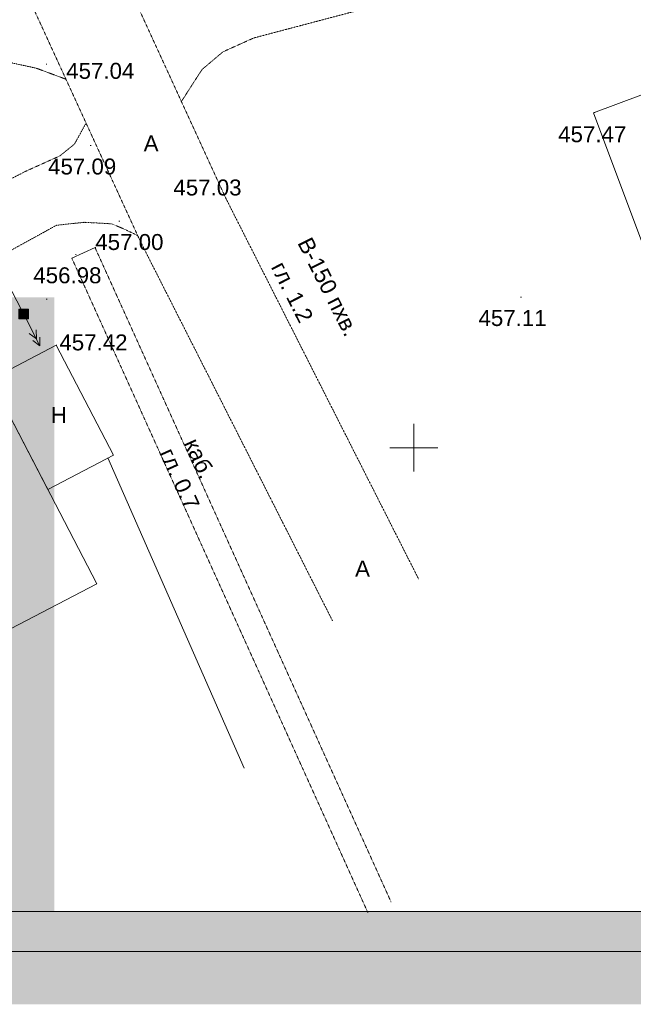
# Model space of a CAD drawing. Header units: millimetres. Extents: x 918404 to 1362154, y 4120617 to 4364104.
# Tile 18 of 256: x 935139 to 942833, y 4124244 to 4136589. Entities that reach past the tile are written whole.
import ezdxf

# ---------------------------------------------------------------- set-up
doc = ezdxf.new("R2010")
doc.units = ezdxf.units.MM
doc.header["$MEASUREMENT"] = 0
doc.linetypes.add('Д_ТРОТ_ТРУБА', pattern=[1.5, 0.75, -0.75])
for name, color, linetype, lineweight in [('(001) Сетка_Ном._пера__132', 132, 'Continuous', 18), ('(007) Здания_Ном._пера__7', 7, 'Continuous', 18), ('(014) Водопровод_Ном._пера__7', 7, 'Continuous', 18), ('(019) Связь_Ном._пера__7', 7, 'Continuous', 18), ('(022) Возд. Линии_Ном._пера__240', 240, 'Continuous', 18), ('(022) Возд. Линии_Ном._пера__7', 7, 'Continuous', 18), ('(025) Дорога_Ном._пера__7', 7, 'Continuous', 18), ('0_Ном._пера__174', 174, 'Continuous', 18), ('0_Ном._пера__255', 255, 'Continuous', 18), ('0_Ном._пера__7', 7, 'Continuous', 18), ('ВЫСОТА_Ном._пера__7', 7, 'Continuous', 18), ('ТОЧКИ_Ном._пера__5', 5, 'Continuous', 18)]:
    doc.layers.add(name, color=color, linetype=linetype, lineweight=lineweight)
doc.styles.add('СГЕНЕРИР_СТИЛЬ_1', font='arial.ttf')

msp = doc.modelspace()

# ---------------------------------------------------------------- hatches: boundary and pattern name
at = {"layer": '(022) Возд. Линии_Ном._пера__240', "linetype": 'Continuous'}
h = msp.add_hatch(color=256, dxfattribs=at)
h.paths.add_polyline_path([(935129.1, 4132959.2), (935129.1, 4132839.2), (935249.1, 4132839.2), (935249.1, 4132959.2)])
h.paths.add_polyline_path([(935199.1, 4132899.2, -1.0000337), (935179.1, 4132899.2, -1)], flags=0)
at = {"layer": '(022) Возд. Линии_Ном._пера__7', "linetype": 'Continuous'}
msp.add_hatch(color=256, dxfattribs=at).paths.add_polyline_path([(935196.4, 4132892.4, 1), (935181.8, 4132906, 1)])
at = {"layer": '0_Ном._пера__255', "linetype": 'Continuous'}
h = msp.add_hatch(color=256, dxfattribs=at)
h.paths.add_polyline_path([(921758.4, 4155250.1), (921758.4, 4124243.8), (965138, 4124243.8), (965138, 4155250.1)])
h.paths.add_polyline_path([(935573.1, 4125406.1), (935573.1, 4133106.1), (925014.5, 4133106.1), (925014.5, 4152850.3), (949743.4, 4152850.3), (949743.4, 4145280.9), (950980.5, 4145280.9), (950980.5, 4131414.5), (944525.3, 4131414.5), (944525.3, 4125406.1)], flags=0)

# ---------------------------------------------------------------- linework, layer by layer
at = {"layer": '(001) Сетка_Ном._пера__132', "linetype": 'Continuous'}
for p, q in [((940081.4, 4131522.8), (940081.4, 4130922.8)), ((939781.4, 4131222.8), (940381.4, 4131222.8))]:
    msp.add_line(p, q, dxfattribs=at)
at = {"layer": '(022) Возд. Линии_Ном._пера__7', "linetype": 'Continuous'}
for p, q in [((935166, 4132944), (934982, 4133299.1)), ((935211.8, 4132854.6), (935393.5, 4132498.3)), ((935348, 4132587.4), (935258.1, 4132653.8)), ((935348, 4132587.4), (935347.2, 4132699.2)), ((935393.5, 4132498.3), (935303.5, 4132564.7)), ((935393.5, 4132498.3), (935392.6, 4132610.1))]:
    msp.add_line(p, q, dxfattribs=at)
at = {"layer": '(022) Возд. Линии_Ном._пера__7', "linetype": 'Continuous', "flags": 128}
msp.add_lwpolyline([(935129.1, 4132839.2), (935249.1, 4132839.2), (935249.1, 4132959.2), (935129.1, 4132959.2)], close=True, dxfattribs=at)
at = {"layer": '(022) Возд. Линии_Ном._пера__7', "linetype": 'Continuous'}
msp.add_circle((935189.1, 4132899.2), 10, dxfattribs=at)
at = {"layer": '0_Ном._пера__174', "linetype": 'Continuous', "flags": 128}
for points in [[(922449.1, 4124906.1), (922449.1, 4154186.1), (964449.1, 4154186.1), (964449.1, 4124906.1)], [(924449.1, 4153686.1), (963949.1, 4153686.1), (963949.1, 4125406.1), (924449.1, 4125406.1)]]:
    msp.add_lwpolyline(points, close=True, dxfattribs=at)
at = {"layer": '0_Ном._пера__7', "linetype": 'Д_ТРОТ_ТРУБА', "flags": 128}
for points in [[(926973.7, 4152666.4), (932385.6, 4142119.9), (934420.3, 4138672.9), (936650.9, 4133811.3), (939061.7, 4129051.7)], [(928322.4, 4152666.4), (933437, 4142699.3), (935479.3, 4139239.6), (937720.8, 4134355.3), (940142.5, 4129573.1)], [(937166.4, 4135563.3), (937425.7, 4135964.6), (937688.4, 4136186.4), (938074.9, 4136359.9), (940757.8, 4137068.1), (941998.3, 4137403.1), (942778.2, 4137561.9), (943529.1, 4137665.9), (944385.6, 4137631.1), (945412.5, 4137540.6), (946384.4, 4137492.2), (947237.6, 4137497), (948138.9, 4137616.8), (948732.2, 4137833.2), (949339.2, 4138309.3), (950151.2, 4139517.1)], [(935719, 4135842.5), (935349.2, 4135979.8), (934870.1, 4136084.8), (934296.6, 4136126.2), (928524.1, 4136009.6)], [(929877.3, 4131776.4), (933958.2, 4134041), (935211.9, 4134687.2), (935644.4, 4134882), (935826.6, 4135029.9), (935971.3, 4135292.7)], [(936618.5, 4133882), (936458.9, 4133959.7), (936293.3, 4134029.5), (935949.9, 4134048.6), (935600.7, 4134011.5), (934469.5, 4133389.6), (930430.8, 4131068.2)], [(936083.7, 4133731.9), (939794.9, 4125528.3)], [(935792.2, 4133600), (939503.4, 4125396.4)]]:
    msp.add_lwpolyline(points, dxfattribs=at)
at = {"layer": '0_Ном._пера__7', "linetype": 'Continuous', "flags": 128}
for points in [[(945402.8, 4136566.9), (942334.7, 4135421.2), (942975.9, 4133704.2), (946044, 4134849.9)], [(935596.6, 4132508.2), (934772.1, 4132078.2), (935492.1, 4130697.9), (936316.5, 4131127.9)], [(931929.3, 4130595.4), (934772.1, 4132078.2), (936108, 4129517.1), (933265.2, 4128034.3)]]:
    msp.add_lwpolyline(points, close=True, dxfattribs=at)
for points in [[(936083.7, 4133731.9), (935792.2, 4133600)], [(936243.3, 4131095.7), (937951.7, 4127204.4)]]:
    msp.add_lwpolyline(points, dxfattribs=at)
at = {"layer": 'ТОЧКИ_Ном._пера__5', "linetype": 'Continuous'}
for p, q in [((935470.9, 4136030.9), (935480.9, 4136030.9)), ((942343.4, 4135424.5), (942353.4, 4135424.5)), ((942343.4, 4135424.5), (942353.4, 4135424.5)), ((936023.6, 4135010.4), (936033.6, 4135010.4)), ((936383.3, 4134064.7), (936393.3, 4134064.7)), ((936083.7, 4133731.9), (936093.7, 4133731.9)), ((935838.4, 4133646.4), (935848.4, 4133646.4)), ((941420, 4133110.9), (941430, 4133110.9)), ((935471.9, 4133082.8), (935481.9, 4133082.8)), ((935189.1, 4132899.2), (935199.1, 4132899.2)), ((935596.6, 4132508.2), (935606.6, 4132508.2))]:
    msp.add_line(p, q, dxfattribs=at)

# ---------------------------------------------------------------- texts
at = {"layer": '(007) Здания_Ном._пера__7', "linetype": 'Continuous', "insert": (935530, 4131533.1), "char_height": 200, "attachment_point": 7, "style": 'СГЕНЕРИР_СТИЛЬ_1'}
msp.add_mtext('{Н}', dxfattribs=at)
at = {"layer": '(014) Водопровод_Ном._пера__7', "linetype": 'Continuous', "char_height": 200, "attachment_point": 7, "rotation": 296.85686, "style": 'СГЕНЕРИР_СТИЛЬ_1'}
for s, insert in [('{В-150 пхв.}', (938615, 4133790.5)), ('{гл. 1.2}', (938282.1, 4133487.6))]:
    msp.add_mtext(s, dxfattribs=dict(at, insert=insert))
at = {"layer": '(019) Связь_Ном._пера__7', "linetype": 'Continuous', "char_height": 200, "attachment_point": 7, "rotation": 294.34154, "style": 'СГЕНЕРИР_СТИЛЬ_1'}
for s, insert in [('{каб.}', (937194.4, 4131280.4)), ('{гл. 0.7}', (936885.1, 4131157.9))]:
    msp.add_mtext(s, dxfattribs=dict(at, insert=insert))
at = {"layer": '(025) Дорога_Ном._пера__7', "linetype": 'Continuous', "char_height": 200, "attachment_point": 7, "style": 'СГЕНЕРИР_СТИЛЬ_1'}
for insert in [(936693.7, 4134938.3), (939344.5, 4129606.6)]:
    msp.add_mtext('{A}', dxfattribs=dict(at, insert=insert))
at = {"layer": 'ВЫСОТА_Ном._пера__7', "linetype": 'Continuous', "char_height": 200, "attachment_point": 4, "style": 'СГЕНЕРИР_СТИЛЬ_1'}
for s, insert in [('{457.04}', (935722.6, 4135946.1)), ('{457.47}', (941891, 4135151.3)), ('{457.09}', (935495.1, 4134746.6)), ('{457.03}', (937066.5, 4134483.6)), ('{457.00}', (936087.3, 4133799.9)), ('{456.98}', (935309.9, 4133382.6)), ('{457.11}', (940891.5, 4132847.1)), ('{457.42}', (935637, 4132541.2))]:
    msp.add_mtext(s, dxfattribs=dict(at, insert=insert))

doc.saveas('drawing.dxf')
